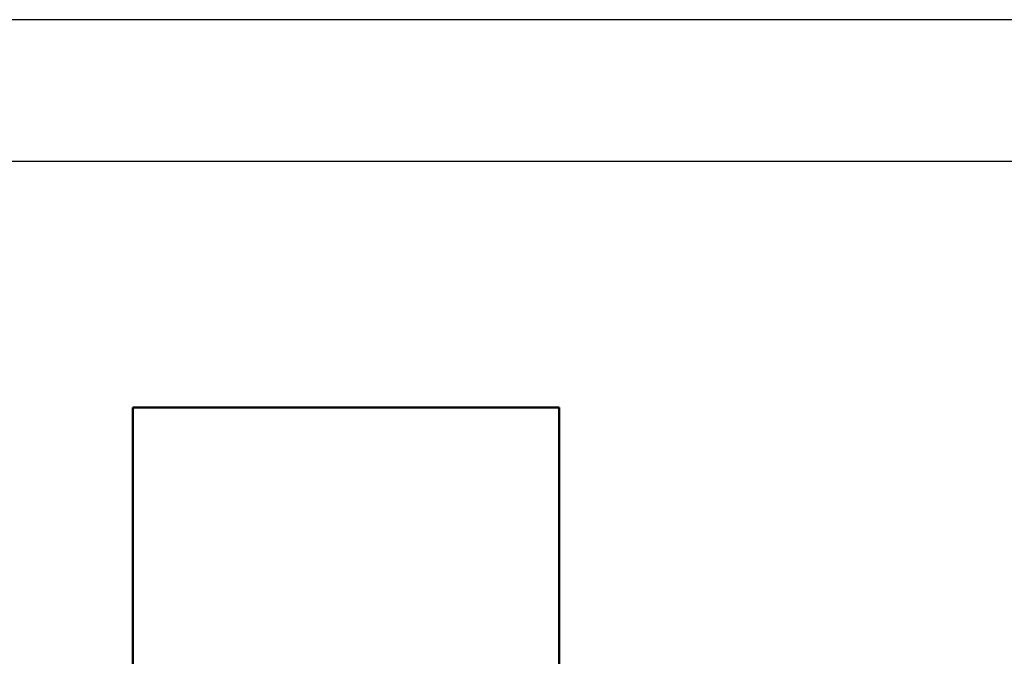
# Model space of a CAD drawing. Header units: millimetres. Extents: x 10990 to 23188, y -38075 to -27370.
# Tile 20 of 29: x 18355 to 19050, y -35554 to -35105. Entities that reach past the tile are written whole.
import ezdxf

# ---------------------------------------------------------------- set-up
doc = ezdxf.new("R2010")
doc.units = ezdxf.units.MM
doc.layers.add('Przekrój', color=180, linetype='Continuous', lineweight=50)
doc.layers.add('Widokowa', color=94, linetype='Continuous')

msp = doc.modelspace()

# ---------------------------------------------------------------- linework, layer by layer
at = {"layer": 'Przekrój'}
for p, q in [((18434.78, -35703.4), (18434.78, -35378.4)), ((18434.78, -35378.4), (18735.78, -35378.4)), ((18735.78, -35378.4), (18735.78, -35703.4))]:
    msp.add_line(p, q, dxfattribs=at)
at = {"layer": 'Widokowa', "color": 7}
for p, q in [((23187.92, -35104.67), (16887.92, -35104.67)), ((23087.92, -35204.67), (17237.92, -35204.67))]:
    msp.add_line(p, q, dxfattribs=at)

doc.saveas('drawing.dxf')
